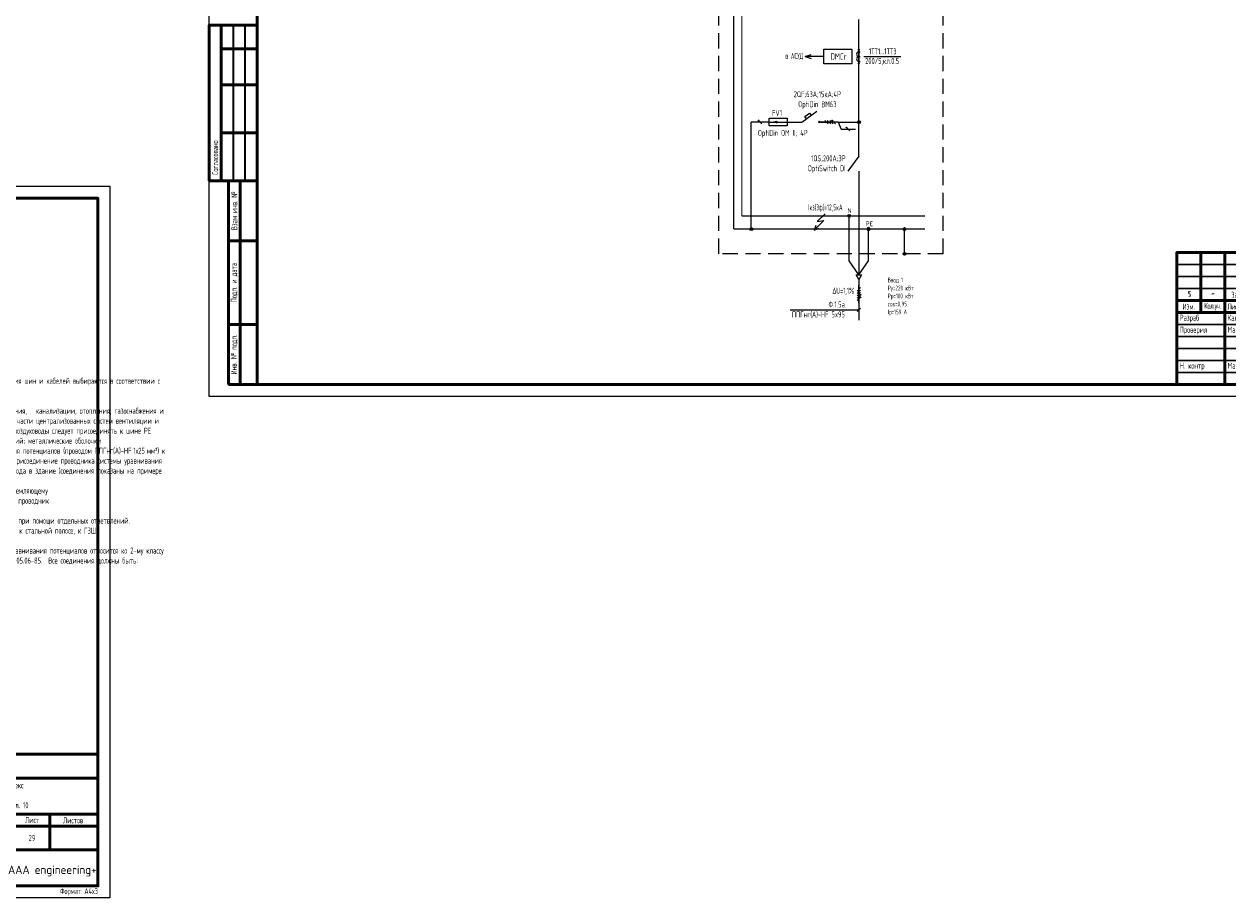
# Model space of a CAD drawing. Header units: millimetres. Extents: x -101899 to 582947, y -77476 to 345289.
# Tile 37 of 100: x 173457 to 223721, y -77476 to -41005. Entities that reach past the tile are written whole.
import ezdxf
from ezdxf.enums import TextEntityAlignment as Align

# ---------------------------------------------------------------- set-up
doc = ezdxf.new("R2010")
doc.units = ezdxf.units.MM
doc.linetypes.add('штриховая2', pattern=[9.525, 6.35, -3.175])
doc.layers.add('$_ЭОМ', color=140, linetype='Continuous')
doc.layers.add('pecat', color=7, linetype='Continuous')
for name, color, linetype, lineweight in [('_ЭОМ_Текст', 7, 'Continuous', 20), ('текст', 7, 'Continuous', 20), ('ФОРМАТ', 7, 'Continuous', 18), ('ЭО', 1, 'Continuous', 20)]:
    doc.layers.add(name, color=color, linetype=linetype, lineweight=lineweight)
doc.layers.add('A-____-NOTE-TEXT', color=5, linetype='Continuous', lineweight=5, true_color=0x0000ff)
doc.styles.add('$_Electrical_gost', font='cs_gost2304.shx', dxfattribs={"width": 0.8})
doc.styles.add('Electrical_gost', font='cs_gost2304.shx', dxfattribs={"height": 250})
doc.styles.add('gost 207', font='cs_gost2304.shx', dxfattribs={"width": 0.7, "height": 2})
doc.styles.add('ЭН', font='GOST_Common.ttf')

# ---------------------------------------------------------------- blocks, each defined once
blk = doc.blocks.new('*U65')
at = {"layer": 'ФОРМАТ'}
blk.add_lwpolyline([(0, 297), (630, 297), (630, 0), (0, 0)], close=True, dxfattribs=at)
at = {"layer": 'ФОРМАТ', "lineweight": 53}
blk.add_lwpolyline([(20, 5), (625, 5), (625, 292), (20, 292)], close=True, dxfattribs=at)
at = {"layer": 'ФОРМАТ', "lineweight": 15, "insert": (625, 2.5), "char_height": 2.5, "width": 42.3874, "attachment_point": 6, "style": '$_Electrical_gost'}
blk.add_mtext('Формат А4х3', dxfattribs=at)
blk = doc.blocks.new('А.Майорчиков')
at = {"layer": 'pecat', "color": 0, "linetype": 'ByBlock', "lineweight": -2}
for points in [[(9.15, 0.19), (6.53, 5.2), (2.48, 0.9), (9.34, 2.54), (8.41, 0.28), (10.98, 0.93)], [(4.13, 0.87), (4.88, 0.03), (6.46, 3.37), (6.66, 3.84)], [(7.72, 3.61), (6.35, 0.21), (6.57, 3.01), (6.66, 3.84)], [(7.72, 3.61), (7.56, 0.35), (8.6, 1.07), (9.07, 0.08), (9.15, 0.19)]]:
    blk.add_spline(points, degree=3, dxfattribs=at)
blk = doc.blocks.new('Штамп 3')
at = {"true_color": 0x504d51}
h = blk.add_hatch(color=251, dxfattribs=at)
h.dxf.hatch_style = 1
h.paths.add_polyline_path([(137.54, 10.47, -1.033512), (143.66, 3.22), (144.25, 3.04, 1.014927)])
h = blk.add_hatch(color=251, dxfattribs=at)
h.dxf.hatch_style = 1
h.paths.add_polyline_path([(139.35, 8.01), (137.5, 7.53), (137.5, 4.41), (139.35, 4.41)])
at = {"true_color": 0x4b2401}
h = blk.add_hatch(color=38, dxfattribs=at)
h.dxf.hatch_style = 1
h.paths.add_polyline_path([(141.51, 8.85), (139.66, 8.38), (139.66, 4.41), (141.51, 4.41)])
at = {"true_color": 0x139b48}
h = blk.add_hatch(color=114, dxfattribs=at)
h.dxf.hatch_style = 1
h.paths.add_polyline_path([(143.68, 9.85), (141.83, 9.38), (141.83, 4.41), (143.68, 4.41)])
at = {"linetype": 'ByBlock', "lineweight": 25}
blk.add_line((135, 0), (135, 0), dxfattribs=at)
at = {"color": 5, "ltscale": 100}
for points in [[(43.28, 27.38, 0.103904), (43.61, 26.69, 0.235071), (44.38, 26.28, 0.161521), (45.57, 26.81, 0.128808), (46.54, 27.99, 0.085182), (46.66, 28.82, 0.175378), (46.38, 29.61, 0.191596), (45.16, 29.94, 0.119018), (43.97, 29.48, 0.027118), (42.7, 28.54, 0.092445), (41.23, 26.84, 0.062634), (40.74, 25.89, 0.335684), (40.97, 25.21, 0.174698), (42.44, 25.15), (44.15, 25.89, 0.034647), (46.69, 27.31), (47.64, 28), (48.92, 29.08), (50.31, 30.49), (47.42, 26.46), (46.54, 25.39), (48.03, 27.11, -0.763325), (48.26, 27.01, -0.065177), (48.21, 26.72), (48.01, 26.02, 0.052351), (49.3, 26.83), (50.32, 27.69, 0.026697), (51.22, 28.47), (52.49, 29.48), (53.41, 30.32), (52.14, 28.45), (50.92, 26.96), (50.06, 25.73), (49.59, 24.51), (50.42, 26.7, -0.553862), (51.03, 26.84, 0.092612), (51.49, 26.49, 0.087518), (52.39, 26.36, 0.069253), (53.77, 26.75), (54.45, 27.11, 0.092964), (55.08, 27.61, 0.484334), (54.76, 28.29, 0.050486), (53.71, 28.47, 0.039715), (52.14, 28.45), (49.26, 28.25), (47.98, 28.16), (43.93, 27.58), (40.97, 26.99), (40.04, 26.73, 0.32462), (39.87, 26.35, 0.275801), (40.35, 26.05), (42.4, 25.92), (46.49, 26.17), (48.37, 26.19), (50.82, 26.22), (52.6, 26.25), (55.53, 26.2)], [(41.88, 27.72, 0.186939), (44.01, 29.4, 0.016559), (42.83, 26.04, -0.458633), (41.69, 25.89, -0.463695), (41.8, 26.56), (43.59, 27.58), (46.05, 29.06)]]:
    blk.add_lwpolyline(points, format="xyb", dxfattribs=at)
at = {"color": 251, "true_color": 0x504d51}
blk.add_lwpolyline([(137.54, 10.47, -1.033512), (143.66, 3.22), (144.25, 3.04, 1.014927), (137.54, 10.47)], format="xyb", dxfattribs=at)
blk.add_lwpolyline([(137.5, 4.41), (139.35, 4.41), (139.35, 8.01), (137.5, 7.53)], close=True, dxfattribs=at)
at = {"color": 38, "true_color": 0x4b2401}
blk.add_lwpolyline([(139.66, 4.41), (141.51, 4.41), (141.51, 8.85), (139.66, 8.38)], close=True, dxfattribs=at)
at = {"color": 114, "true_color": 0x139b48}
blk.add_lwpolyline([(141.83, 4.41), (143.68, 4.41), (143.68, 9.85), (141.83, 9.38)], close=True, dxfattribs=at)
at = {"layer": 'A-____-NOTE-TEXT'}
for points, knots in [([(48.75, 37.09), (48.7, 37.05), (48.57, 36.95), (48.63, 36.52), (48.59, 36.03), (49.14, 35.51), (49.57, 35.95), (49.51, 36.46), (49.47, 37.89), (49.46, 36.19), (49.63, 35.67), (49.68, 35.38), (49.27, 35.28), (50.23, 36.8), (50.37, 37.75), (50.97, 39.29), (50.92, 41.89), (49.94, 39.75), (50.01, 38.17), (49.88, 35.84), (50.17, 34.09), (50.27, 33.12), (49.99, 32.66), (49.36, 34.06), (49.38, 34.61), (49.34, 35.4), (50.05, 35.34), (50.78, 36.08), (51.39, 37.28), (51.82, 38.53), (52.18, 39.71), (52.33, 40.51), (51.91, 41.77), (51.4, 38.97), (51.25, 37.73), (50.74, 35.55), (50.86, 34.63), (50.91, 34.28)], [0, 0, 0, 0, 0.171393, 0.462094, 1.155737, 1.720369, 2.134476, 2.581555, 3.413728, 4.727463, 4.955197, 5.268252, 5.386123, 5.974734, 8.275816, 9.709852, 11.379458, 12.738559, 14.08585, 16.758326, 19.400492, 19.4584, 19.701898, 20.658885, 22.005926, 22.211787, 22.746414, 23.520346, 25.302356, 26.708962, 27.532365, 28.93512, 29.430518, 30.452004, 33.845551, 35.598043, 36.6598, 36.6598, 36.6598, 36.6598]), ([(44.53, 39.28), (44.49, 39.43), (44.4, 39.78), (44.11, 39.68), (43.84, 39.45), (43.63, 39.23), (43.58, 38.99), (43.67, 38.54), (43.83, 38.88), (43.61, 39.2), (43.45, 39.01), (43.3, 38.55), (43.18, 38.23), (43.08, 37.93), (43.03, 37.52), (42.98, 37.09), (42.91, 36.62), (42.96, 36.22), (43.17, 35.89), (43.48, 35.7), (43.74, 35.95), (43.88, 36.08)], [0, 0, 0, 0, 0.00156145, 0.00237391, 0.00318637, 0.00426225, 0.00533812, 0.00576408, 0.00720477, 0.00786618, 0.00889718, 0.00992817, 0.01103358, 0.01213898, 0.01353242, 0.01492586, 0.01652142, 0.01811698, 0.01894265, 0.01976832, 0.02164005, 0.02164005, 0.02164005, 0.02164005]), ([(44.33, 37.12), (44.34, 36.99), (44.39, 36.61), (44.46, 36.08), (44.5, 35.72), (44.52, 35.51), (44.45, 35.73), (44.39, 36.07), (44.41, 36.29), (44.58, 36.24), (44.82, 36.11), (45.03, 36.08), (45.22, 36.26), (45.35, 36.56), (45.44, 36.91), (45.38, 36.75), (45.33, 36.42), (45.33, 36.24), (45.46, 36.06), (45.66, 35.94), (45.87, 35.9), (46.09, 35.95), (46.27, 36.07), (46.39, 36.24), (46.45, 36.44), (46.49, 36.8), (46.47, 36.56), (46.49, 36.24), (46.53, 36.04), (46.62, 35.87), (46.81, 35.79), (47.06, 35.82), (47.27, 35.92), (47.4, 36.07), (47.48, 36.24), (47.53, 36.42), (47.56, 36.6), (47.58, 36.79), (47.57, 36.99), (47.51, 37.17), (47.4, 37.33), (47.22, 37.47), (47, 37.39), (46.85, 37.11), (46.88, 36.89), (46.89, 36.76)], [0, 0, 0, 0, 0.00129405, 0.00258809, 0.00323512, 0.00420565, 0.00547717, 0.00607914, 0.0066811, 0.00758406, 0.00823518, 0.00880474, 0.0093743, 0.01024675, 0.01089139, 0.01218066, 0.01264098, 0.01336454, 0.01415422, 0.01479727, 0.01544031, 0.01613694, 0.01683356, 0.01735602, 0.01787849, 0.01835135, 0.01966146, 0.0200997, 0.02060927, 0.02137362, 0.02213797, 0.02294275, 0.02354633, 0.0242984, 0.02484929, 0.02540017, 0.02595105, 0.02656826, 0.02718548, 0.0278027, 0.02841992, 0.02901094, 0.02976194, 0.0305756, 0.03182741, 0.03182741, 0.03182741, 0.03182741])]:
    blk.add_open_spline(points, degree=3, knots=knots, dxfattribs=at)
at = {"layer": 'ФОРМАТ', "lineweight": 50}
for p, q in [((10, 55), (10, 30)), ((20, 0), (20, 55)), ((30, 55), (30, 30)), ((40, 0), (40, 55)), ((55, 55), (55, 0)), ((65, 0), (65, 55)), ((65, 45), (185, 45)), ((0, 35), (65, 35)), ((0, 30), (185, 30)), ((135, 30), (135, 0)), ((150, 15), (150, 30)), ((164.88, 30), (164.88, 15)), ((135, 25), (185, 25)), ((65, 15), (185, 15))]:
    blk.add_line(p, q, dxfattribs=at)
at = {"layer": 'ФОРМАТ', "lineweight": 30}
for p, q in [((0, 50), (65, 50)), ((0, 45), (65, 45)), ((0, 40), (65, 40)), ((0, 25), (65, 25)), ((0, 20), (65, 20)), ((0, 15), (65, 15)), ((0, 10), (65, 10)), ((0, 5), (65, 5))]:
    blk.add_line(p, q, dxfattribs=at)
at = {"layer": 'ФОРМАТ', "lineweight": 15}
blk.add_line((150, 30), (135, 30), dxfattribs=at)
at = {"layer": 'ФОРМАТ', "lineweight": 50}
blk.add_lwpolyline([(185, 0), (0, 0), (0, 55), (185, 55)], close=True, dxfattribs=at)
at = {"color": 5, "ltscale": 100, "xscale": 0.96, "yscale": 0.96, "zscale": 0.96}
for p in [(40.23, 20), (40.23, 5)]:
    blk.add_blockref('А.Майорчиков', p, dxfattribs=at)
at = {"insert": (147.49, 8.5), "char_height": 3.5, "attachment_point": 1, "style": 'ЭН'}
blk.add_mtext('AAA engineering+', dxfattribs=at)
at = {"layer": 'текст', "char_height": 2.5, "style": '$_Electrical_gost'}
for s, insert, width, attachment_point in [('{\\H1.125x;ГКО-497/21-ЭОМ-0}', (113.3, 50), 34.3745, 4), ('Многофункциональный гостиничный комплекс\\Pс подземным паркингом, расположенный\\Pпо адресу: г. Москва, ЮЗАО, ул. Наметкина, вл. 10', (125, 37.5), 109.4637, 5), ('-', (14.48, 39.38), 2.8011, 1), ('Зам.', (22.74, 37.41), 5.9535, 4), ('{\\W0.7;0-16/10}', (31.1, 37.51), 7.9811, 4), ('Изм.', (5, 32.5), 10, 5), ('{\\T0.9;Кол.уч.}', (15, 32.5), 10, 5), ('{\\T0.9;Листов}', (25, 32.5), 10, 5), ('№док.', (35, 32.5), 10, 5), ('Подп.', (47.5, 32.5), 15, 5), ('Дата', (60, 32.5), 10, 5), (' Разраб', (0, 27.5), 20, 4), (' Калутов', (20, 27.5), 20, 4), ('{\\W0.9;12.23}', (60, 27.5), 10, 5), ('Электрическое освещение, силовое электрооборудование,\\Pзаземление', (100, 22.58), 70, 5), ('Стадия', (142.5, 27.5), 15, 5), ('Лист', (157.5, 27.5), 15, 5), ('Листов', (174.63, 27.37), 20, 5), (' Проверил', (0, 22.5), 20, 4), (' Майорчиков', (20, 22.5), 20, 4), ('{\\W0.9;12.23}', (60, 22.5), 10, 5), ('Р', (142.5, 20), 15, 5), (' Н. контр', (0, 7.5), 20, 4), (' Майорчиков', (20, 7.5), 20, 4), ('{\\W0.9;12.23}', (60, 7.5), 10, 5)]:
    blk.add_mtext(s, dxfattribs=dict(at, insert=insert, width=width, attachment_point=attachment_point))
at = {"layer": 'текст', "char_height": 2.5, "attachment_point": 1, "style": '$_Electrical_gost'}
for s, width, insert in [('\\pxsm1.5;5', 2.5, (4.66, 38.96)), ('\\pxsm1.5;10.24', 5.8481, (57.1, 39.14))]:
    blk.add_mtext_dynamic_manual_height_columns(s, width=width, gutter_width=1000, heights=[0], dxfattribs=dict(at, insert=insert))
blk = doc.blocks.new('*U255')
h = blk.add_hatch(color=256)
h.dxf.hatch_style = 1
h.paths.add_polyline_path([(0.71, -0.14, 1), (0.71, -0.44, 1)])
for p, q in [((0.71, 2.71), (-0.71, 1.29)), ((0.71, 1.71), (-0.71, 0.29)), ((0.71, 0.71), (-0.71, -0.71)), ((0, -3.75), (0, 3.75)), ((0.71, -0.29), (-0.71, -1.71)), ((0.71, -1.29), (-0.71, -2.71)), ((0.99, -1.58), (0.42, -1.01))]:
    blk.add_line(p, q)
blk.add_circle((0.71, -0.29), 0.15)
blk = doc.blocks.new('Точка соединения')
blk.add_hatch(color=256).paths.add_polyline_path([(0.6, 0, 1), (-0.6, 0, 1)])
blk.add_hatch(color=256).paths.add_polyline_path([(0.6, 0, 1), (-0.6, 0, 1)])
blk.add_circle((0, 0), 0.6)
blk.add_circle((0, 0), 0.6)
blk = doc.blocks.new('Автоматический выключатель QF')
for p, q in [((0, 20.9), (0, 25.74)), ((-0.35, 20.55), (0.35, 21.25)), ((-0.35, 21.25), (0.35, 20.55)), ((0, 13.6), (-4.55, 19.89)), ((0, 0), (0, 13.6))]:
    blk.add_line(p, q)
blk.add_lwpolyline([(-1.42, 15.56), (-2.35, 14.9), (-3.76, 16.88), (-2.85, 17.53)])
at = {"style": 'Electrical_gost', "width": 0.8, "flags": 8}
for tag, p in [('QF', (-1.86, 23.27)), ('ХАРАКТЕРИСТИКА_И_ТОК', (-1.86, 11.14)), ('ОТКЛЮЧАЮЩАЯ_СПОСОБНОСТЬ', (-1.86, 7.64)), ('МАРКА', (-1.86, 4.14))]:
    blk.add_attdef(tag, text='', height=2.5, dxfattribs=at).set_placement(p, align=Align.MIDDLE_RIGHT)
blk = doc.blocks.new('*U18')
for p, q in [((0.71, 1.71), (-0.71, 0.29)), ((0.71, 0.71), (-0.71, -0.71)), ((0, -3.75), (0, 3.75)), ((0.71, -0.29), (-0.71, -1.71))]:
    blk.add_line(p, q)
blk = doc.blocks.new('*U12')
for p, q in [((-0.71, -0.71), (0.71, 0.71)), ((0, -3.75), (0, 3.75)), ((0.99, 0.42), (0.42, 0.99))]:
    blk.add_line(p, q)
blk = doc.blocks.new('Трансформатор тока TA')
h = blk.add_hatch(color=256)
h.dxf.hatch_style = 1
h.paths.add_polyline_path([(-0.2, 5.76, 1), (0.2, 5.76, 1)])
h = blk.add_hatch(color=256)
h.dxf.hatch_style = 1
h.paths.add_polyline_path([(0.2, 0, 1), (-0.2, 0, 1)])
for p, q in [((0, 5.76), (0, 0)), ((0, 4.88), (0.5, 4.88)), ((0, 2.88), (0.5, 2.88)), ((0, 0.88), (0.5, 0.88))]:
    blk.add_line(p, q)
for centre in [(0, 5.76), (0, 5.76), (0, 0)]:
    blk.add_circle(centre, 0.2)
for centre in [(0, 3.88), (0, 1.88)]:
    blk.add_arc(centre, 1, 90, 270)
blk = doc.blocks.new('*U374')
at = {"layer": 'ФОРМАТ', "lineweight": 50}
for p, q in [((5, 155), (5, 90)), ((5, 145), (20, 145)), ((5, 130), (20, 130)), ((5, 110), (20, 110)), ((8, 65), (8, 90)), ((13, 5), (13, 90)), ((8, 30), (8, 65)), ((8, 65), (20, 65)), ((8, 5), (8, 30)), ((8, 30), (20, 30)), ((20, 5), (8, 5))]:
    blk.add_line(p, q, dxfattribs=at)
at = {"layer": 'ФОРМАТ', "lineweight": 35}
for p, q in [((10, 155), (10, 90)), ((14.84, 155), (14.84, 90)), ((8, 90), (20, 90)), ((8, 90), (20, 90))]:
    blk.add_line(p, q, dxfattribs=at)
at = {"layer": 'ФОРМАТ'}
blk.add_lwpolyline([(594, 420), (594, 0), (0, 0), (0, 420)], close=True, dxfattribs=at)
at = {"layer": 'ФОРМАТ', "lineweight": 53}
blk.add_lwpolyline([(20, 5), (589, 5), (589, 415), (20, 415)], close=True, dxfattribs=at)
at = {"layer": 'ФОРМАТ', "lineweight": 50}
blk.add_lwpolyline([(20, 90), (0, 90), (0, 155), (20, 155)], dxfattribs=at)
at = {"layer": 'ФОРМАТ', "lineweight": 15, "char_height": 2.5, "rotation": 90, "style": '$_Electrical_gost'}
for s, insert, width, attachment_point in [('\\pxl1,t1;Согласовано', (2.5, 90), 65, 4), ('Взам инв. №', (10.5, 77.5), 25, 5), ('Подп. и дата', (10.5, 47.5), 35, 5), ('Инв. № подп.', (10.5, 17.5), 25, 5)]:
    blk.add_mtext(s, dxfattribs=dict(at, insert=insert, width=width, attachment_point=attachment_point))

msp = doc.modelspace()

# ---------------------------------------------------------------- hatches: boundary and pattern name
h = msp.add_hatch(color=256)
h.dxf.hatch_style = 1
h.paths.add_polyline_path([(207198.1, -45009.7, 1), (207198.1, -45039.7, 1)])
h = msp.add_hatch(color=256)
h.dxf.hatch_style = 1
h.paths.add_polyline_path([(207198.1, -45009.7, 1), (207198.1, -45039.7, 1)])
h = msp.add_hatch(color=256)
h.dxf.hatch_style = 1
h.paths.add_polyline_path([(207797.1, -45310.3, 1), (207797.1, -45340.3, 1)])
h = msp.add_hatch(color=256)
h.dxf.hatch_style = 1
h.paths.add_polyline_path([(207797.1, -45310.3, 1), (207797.1, -45340.3, 1)])

# ---------------------------------------------------------------- linework, layer by layer
for p, q in [((208517.5, -42360.6), (210058.5, -42360.6)), ((207339.5, -45166.1), (207198.1, -45024.7)), ((207938.5, -45466.7), (207797.1, -45325.3)), ((208313.4, -46513), (207858.1, -47141.6)), ((208313.4, -47140.2), (208313.4, -51474))]:
    msp.add_line(p, q)
at = {"linetype": 'штриховая2', "ltscale": 100}
msp.add_line((203425.1, -49011.5), (211070.7, -49011.5), dxfattribs=at)
at = {"const_width": 50}
for points in [[(203085.3, -49559.3), (203085.3, -37025.6)], [(203425.1, -49011.5), (203425.2, -36775.6)], [(203425.1, -49011.5), (211070.7, -49011.5)], [(203085.3, -49559.3), (211070.7, -49559.3)]]:
    msp.add_lwpolyline(points, dxfattribs=at)
at = {"linetype": 'штриховая2', "ltscale": 100}
for points in [[(211831.1, -50590.1), (202462, -50590.1), (202462, -38187.2)], [(211831.1, -50590.1), (211831.1, -38187.2)]]:
    msp.add_lwpolyline(points, dxfattribs=at)
for points in [[(208313.4, -46513), (208313.4, -40812)], [(206074.9, -42360.6), (206326.9, -42277)], [(206850.1, -42360.6), (206074.9, -42360.6)], [(206074.9, -42360.6), (206326.9, -42444.2)], [(203819.1, -49558.5), (203819.1, -45095.4)], [(207441.1, -45095.4), (208313.4, -45095.4)], [(207442.2, -45095.4), (207571.1, -45396.2), (208165.2, -45396.5)], [(206903.3, -48918.5), (206573.1, -49248.5), (206850.8, -49204.7), (206440.5, -49607.2), (206644.4, -49524)], [(206518.2, -49406.7), (206440.5, -49607.2)], [(210216.8, -50590.1), (210216.8, -49559.3)], [(208313.4, -51661.7), (208313.4, -51733.8)], [(208313.4, -51733.8), (208313.4, -53356.2)], [(205448.3, -52930.8), (208313.4, -52930.8)], [(208242.7, -53001.5), (208384.1, -52860.1)]]:
    msp.add_lwpolyline(points)
for points in [[(206850.1, -42056.9), (208017.9, -42056.9), (208017.9, -42664.3), (206850.1, -42664.3)], [(205322.8, -45255.5), (204569.1, -45255.5), (204569.1, -44935.3), (205322.8, -44935.3)]]:
    msp.add_lwpolyline(points, close=True)
msp.add_lwpolyline([(204639.8, -45094.7, 2.5, 112.5, 0), (204901, -45094.7, 112.5, 112.5, 0)], format="xyseb")
at = {"ltscale": 100}
for points in [[(208313.4, -51474), (207906.5, -50891.4), (207906.5, -49011.5)], [(208313.4, -51474), (208720.2, -50891.4), (208720.2, -49559.3)]]:
    msp.add_lwpolyline(points, dxfattribs=at)
for centre in [(207198.1, -45024.7), (207198.1, -45024.7), (207797.1, -45325.3), (207797.1, -45325.3)]:
    msp.add_circle(centre, 15)
at = {"layer": 'ЭО', "color": 7, "lineweight": 20}
for p, q in [((208313.4, -51661.7), (208205, -51474)), ((208205, -51474), (208421.8, -51474)), ((208421.8, -51474), (208313.4, -51661.7))]:
    msp.add_line(p, q, dxfattribs=at)

# ---------------------------------------------------------------- block references
at = {"layer": '$_ЭОМ', "xscale": 100, "yscale": 100, "zscale": 100}
msp.add_blockref('*U65', (114040.1, -77475.9), dxfattribs=at)
at = {"yscale": 100, "zscale": 100}
for name, p, xscale in [('*U374', (181185.8, -56544.8), 100), ('Трансформатор тока TA', (208313.4, -42648.7), 100), ('Точка соединения', (208313.4, -45095.4), 100), ('Точка соединения', (207906.5, -49011.4), 100), ('Точка соединения', (203819.1, -49558.5), 100), ('Точка соединения', (208720.2, -49559.3), -100), ('Штамп 3', (221585.9, -56044.8), 100), ('*U255', (208313.4, -52275.3), 100), ('Штамп 3', (158040.1, -76975.9), 100)]:
    msp.add_blockref(name, p, dxfattribs=dict(at, xscale=xscale))
at = {"xscale": 100, "yscale": 100, "zscale": 100}
for name, p, rotation in [('Автоматический выключатель QF', (204569.1, -45095.4), 270), ('*U12', (204194.1, -45095.4), 90), ('*U18', (207066.1, -45095.4), 90.00000000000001)]:
    msp.add_blockref(name, p, dxfattribs=dict(at, rotation=rotation))
at = {"color": 32, "true_color": 0xcd6928, "xscale": 100, "yscale": 100, "zscale": 100}
for p in [(210216.8, -49559.4), (210216.8, -50590.1)]:
    msp.add_blockref('Точка соединения', p, dxfattribs=at)

# ---------------------------------------------------------------- texts
at = {"layer": '_ЭОМ_Текст', "linetype": 'Continuous', "insert": (157904.3, -60512.2), "char_height": 250, "width": 17745.796, "attachment_point": 4, "style": 'gost 207'}
msp.add_mtext('\\pxi-2,l2,sm1;{\\W0.8;1.^IВ качестве главной заземляющей шины (далее ГЗШ) предусматривается шина РЕ в вводных панелях ВРУ . Сечения шин и кабелей выбираются в соответствии с Техническим циркуляром 6/2004 "О выполнении основной системы уравнивания потенциалов на вводе в здание".\\P2.^IОсновная система уравнивания потенциалов должна быть выполнена в соответствии с п.\\fArial|b0|i0|c204|p34;\\~\\Fcs_gost2304|c204;1.7.82, \\A1;7.1.87\\A0; ПУЭ. \\P\\ps*;      Нулевой защитный РЕ, металлические трубы коммуникаций, входящих в здание: горячего и холодного водоснабжения,   канализации, отопления, газоснабжения и т.п., металлические части каркаса здания, металлические оболочки телекоммуникационных кабелей, металлические части централизованных систем вентиляции и кондиционирования. При наличии децентрализованных систем вентиляции и кондиционирования металлические воздуховоды следует присоединять к шине РE щитов питания вентиляторов и кондиционеров; заземляющее устройство системы молниезащиты 2-й и 3-й категорий; металлические оболочки телекоммуникационных кабелей входящие в здание (при наличии), присоединить проводником системы уравнивания потенциалов (проводом ППГнг(А)-HF\\fArial|b0|i0|c0|p34;\\~\\Fcs_gost2304|c204;1х25\\fArial|b0|i0|c204|p34;\\~\\Fcs_gost2304|c204;мм²) к ГЗШ.  При использовании пластиковых труб необходимо выполнить металлическую вставку, к которой осуществить присоединение проводника системы уравнивания потенциалов. Проводящие части, входящие в здание извне, должны быть соединены как можно ближе к точке их ввода в здание (соединения показаны на примере ВРУ). В качестве объединенного контура заземления использовать стальную оцинкованную полосу 40х5\\fArial|b0|i0|c204|p34;\\~\\Fcs_gost2304|c204;мм.\\P\\psm1;3.^IПрисоединение каждой открытой проводящей части электроустановки к нулевому защитному или защитному заземляющему \\P\\pi0;проводнику должно быть выполнено при помощи отдельного ответвления. Последовательное включение в защитный проводник \\Pоткрытых проводящих частей не допускается. \\P\\pi-2;4.^IПрисоединение проводящих частей к основной системе уравнивания потенциалов должно быть выполнено также при помощи отдельных ответвлений. \\P5.^IПровод маркировать в местах ответвления, на поворотах трассы, при проходе через стены и при присоединении к стальной полосе, к ГЗШ. \\C2; \\C256;\\P\\A1;6.^IДополнительная система уравнивания потенциалов выполняется по ПУЭ, п. 1.7.83, п. 7.1.88\\A0;. \\P7.   Все соединения и присоединения заземляющих, защитных проводников и проводников системы уравнивания и выравнивания потенциалов относится ко 2-му классу соединений и должны быть выполнены в соответствии с п.\\fArial|b0|i0|c204|p34;\\~\\Fcs_gost2304|c204;1.7.139-146 ПУЭ, ГОСТ\\fArial|b0|i0|c204|p34;\\~\\Fcs_gost2304|c204;12.1.030-81, ГОСТ\\fArial|b0|i0|c204|p34;\\~\\Fcs_gost2304|c204;10434-82 и СНиП\\fArial|b0|i0|c204|p34;\\~\\Fcs_gost2304|c204;3.05.06-85.  Все соединения должны быть:\\P\\pl5,t5;{\\fSymbol|b0|i0|c2|p18;·^I}надежными и обеспечивать непрерывность электрической цепи;\\P{\\fSymbol|b0|i0|c2|p18;·^I}защищены от коррозии и механических повреждений. \\P{\\fSymbol|b0|i0|c2|p18;·^I}для болтовых соединений должны быть предусмотрены меры против ослабления контакта. \\P\\pi-1.7143,l3.7143,t3.7143;Места соединений должны быть доступны для осмотра и ремонта. }', dxfattribs=at)
at = {"layer": '_ЭОМ_Текст', "insert": (173783.9, -74975.9), "char_height": 250, "width": 1487.511, "attachment_point": 5, "style": '$_Electrical_gost'}
msp.add_mtext('29', dxfattribs=at)
at = {"layer": 'текст', "style": '$_Electrical_gost', "width": 0.8}
for s, p in [('1ТТ1...1ТТ3', (209307.2, -42339.7)), ('200/5,кл.0.5', (209283.7, -42743.6))]:
    msp.add_text(s, height=250, dxfattribs=at).set_placement(p, align=Align.BOTTOM_CENTER)
msp.add_text('FV1', height=250, dxfattribs=at).set_placement((204692.3, -44841.6))
at = {"layer": 'текст', "linetype": 'Continuous', "insert": (207128.1, -42358.3), "char_height": 276, "width": 690.805, "attachment_point": 4, "style": '$_Electrical_gost'}
msp.add_mtext('{\\W0.8;DMCr}', dxfattribs=at)
at = {"layer": 'текст', "style": '$_Electrical_gost'}
for s, insert, char_height, width, attachment_point in [('{\\W0.7;в АСУД}', (205617.6, -42359.6), 250, 861.614, 5), ('2QF;63A;15кА;4Р\\POptiDin ВМ63', (206577.9, -44176.9), 250, 2306.308, 5), ('{\\W0.8;OptiDin OM II; 4Р}', (205134.6, -45583.7), 250, 2008.484, 5), ('1QS;200A;3Р\\POptiSwitch DI', (207755.7, -46853.4), 250, 1673.804, 6), ('{\\C0;Ввод 1\\PРу=220 кВт\\PРр=100 кВт\\Pcos=0,95\\PIр=159 А}', (209516.9, -52378.7), 200, 1694.957, 4), ('{\\T0.95;ΔU=1,1%}', (208105.7, -52161.7), 250, 1297.182, 6), ('Ф.1.5а\\PППГнг(А)-HF 5x95', (207726.8, -52927.5), 250, 2356.741, 6), ('-', (223016.9, -52140.3), 250, 684.263, 1)]:
    msp.add_mtext(s, dxfattribs=dict(at, insert=insert, char_height=char_height, width=width, attachment_point=attachment_point))
at = {"layer": 'текст', "linetype": 'штриховая2', "insert": (207632.7, -48688.6), "char_height": 250, "width": 1515.35, "attachment_point": 6, "style": '$_Electrical_gost'}
msp.add_mtext('{\\W0.7;Iкз(3ф)=12,5кА}', dxfattribs=at)
at = {"layer": 'текст', "insert": (222040.2, -52149.1), "char_height": 250, "attachment_point": 1, "style": '$_Electrical_gost'}
msp.add_mtext_dynamic_manual_height_columns('\\pxsm1.5;1', width=250, gutter_width=1000, heights=[0], dxfattribs=at)
at = {"layer": 'ФОРМАТ', "style": 'Electrical_gost'}
for s, p in [('N', (207921.5, -48888)), ('PE', (208752.7, -49441.1))]:
    msp.add_text(s, height=200, dxfattribs=at).set_placement(p, align=Align.CENTER)

doc.saveas('drawing.dxf')
